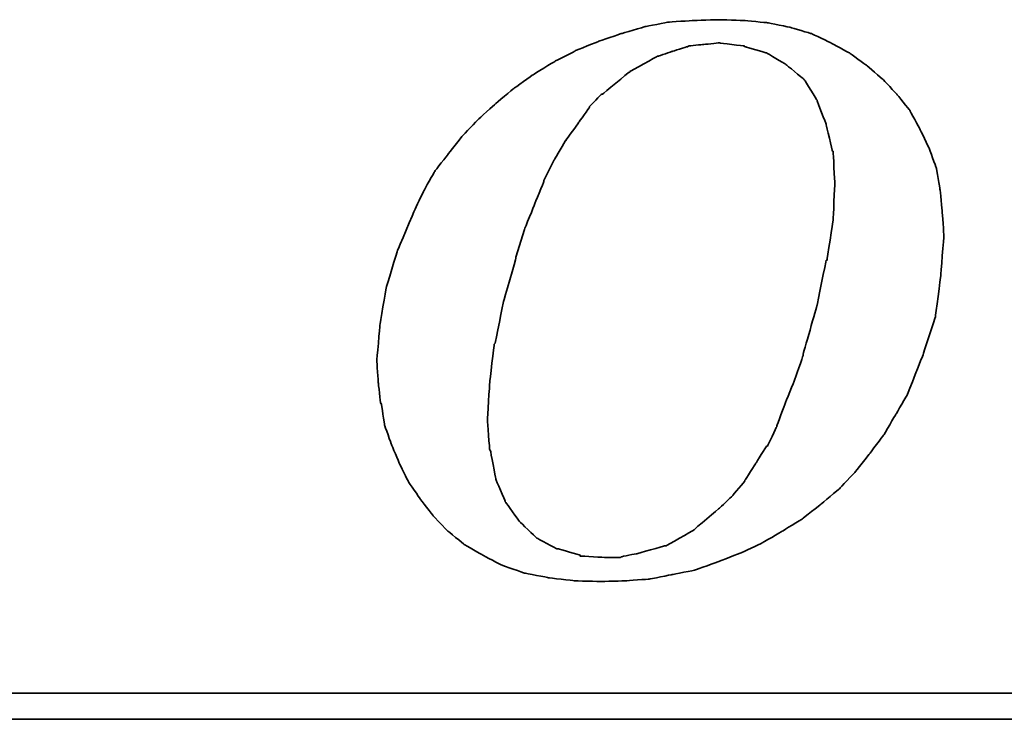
# Model space of a CAD drawing. Header units: millimetres. Extents: x 22 to 201, y 10 to 145.
# Tile 32 of 73: x 178.61 to 180.11, y 89.37 to 90.43. Entities that reach past the tile are written whole.
import ezdxf

# ---------------------------------------------------------------- set-up
doc = ezdxf.new("R2010")
doc.units = ezdxf.units.MM
doc.header["$LTSCALE"] = 0.1
doc.layers.add('DIM', color=4, linetype='CONTINUOUS')
doc.layers.add('layer 1', color=7, linetype='CONTINUOUS')

# ---------------------------------------------------------------- blocks, each defined once
blk = doc.blocks.new('TBI MOTION logo(完整正式版)')
at = {"layer": 'layer 1', "color": 22, "lineweight": 35}
for points, knots in [([(-11.34375, -6.98375), (-11.34375, -6.98375), (-10.91375, -7.43875), (-10.91375, -7.43875), (-10.91375, -7.43875), (-10.91375, -7.43875), (-10.38625, -7.87125), (-10.38625, -7.87125), (-10.38625, -7.87125), (-10.38625, -7.87125), (-9.81125, -8.20375), (-9.81125, -8.20375), (-9.81125, -8.20375), (-9.81125, -8.20375), (-9.21125, -8.51875), (-9.21125, -8.51875), (-9.21125, -8.51875), (-9.21125, -8.51875), (-8.51625, -8.75875), (-8.51625, -8.75875), (-8.51625, -8.75875), (-8.51625, -8.75875), (-7.77125, -8.90375), (-7.77125, -8.90375), (-7.77125, -8.90375), (-7.77125, -8.90375), (-6.97875, -8.99875), (-6.97875, -8.99875), (-6.97875, -8.99875), (-6.97875, -8.99875), (-6.14125, -9.02375), (-6.14125, -9.02375), (-6.14125, -9.02375), (-6.14125, -9.02375), (-5.37125, -8.99875), (-5.37125, -8.99875), (-5.37125, -8.99875), (-5.37125, -8.99875), (-4.65375, -8.94875), (-4.65375, -8.94875), (-4.65375, -8.94875), (-4.65375, -8.94875), (-3.93375, -8.80625), (-3.93375, -8.80625), (-3.93375, -8.80625), (-3.93375, -8.80625), (-3.21375, -8.66375), (-3.21375, -8.66375), (-3.21375, -8.66375), (-3.21375, -8.66375), (-2.49375, -8.39875), (-2.49375, -8.39875), (-2.49375, -8.39875), (-2.49375, -8.39875), (-1.79875, -8.13375), (-1.79875, -8.13375), (-1.79875, -8.13375), (-1.79875, -8.13375), (-1.17375, -7.84375), (-1.17375, -7.84375), (-1.17375, -7.84375), (-1.17375, -7.84375), (-0.52375, -7.46375), (-0.52375, -7.46375), (-0.52375, -7.46375), (-0.52375, -7.46375), (0.10124, -7.07875), (0.10124, -7.07875), (0.10124, -7.07875), (0.10124, -7.07875), (0.67625, -6.62375), (0.67625, -6.62375), (0.67625, -6.62375), (0.67625, -6.62375), (1.24874, -6.14375), (1.24874, -6.14375), (1.24874, -6.14375), (1.24874, -6.14375), (1.72874, -5.64125), (1.72874, -5.64125), (1.72874, -5.64125), (1.72874, -5.64125), (2.18624, -5.06375), (2.18624, -5.06375), (2.18624, -5.06375), (2.18624, -5.06375), (2.61625, -4.48874), (2.61625, -4.48874), (2.61625, -4.48874), (2.61625, -4.48874), (3.00125, -3.83874), (3.00125, -3.83874), (3.00125, -3.83874), (3.00125, -3.83874), (3.36124, -3.21374), (3.36124, -3.21374), (3.36124, -3.21374), (3.36124, -3.21374), (3.84374, -1.99125), (3.84374, -1.99125), (3.84374, -1.99125), (3.84374, -1.99125), (4.22625, -0.81875), (4.22625, -0.81875), (4.22625, -0.81875), (4.22625, -0.81875), (4.39125, 0.45624), (4.39125, 0.45624), (4.39125, 0.45624), (4.39125, 0.45624), (4.48874, 1.70124), (4.48874, 1.70124), (4.48874, 1.70124), (4.48874, 1.70124), (4.43874, 2.44625), (4.43874, 2.44625), (4.43874, 2.44625), (4.43874, 2.44625), (4.36874, 3.14125), (4.36874, 3.14125), (4.36874, 3.14125), (4.36874, 3.14125), (4.25125, 3.81125), (4.25125, 3.81125), (4.25125, 3.81125), (4.25125, 3.81125), (4.03124, 4.41125), (4.03124, 4.41125), (4.03124, 4.41125), (4.03124, 4.41125), (3.74374, 5.01125), (3.74374, 5.01125), (3.74374, 5.01125), (3.74374, 5.01125), (3.43124, 5.58875), (3.43124, 5.58875), (3.43124, 5.58875), (3.43124, 5.58875), (3.02625, 6.09125), (3.02625, 6.09125), (3.02625, 6.09125), (3.02625, 6.09125), (2.59374, 6.54875), (2.59374, 6.54875), (2.59374, 6.54875), (2.59374, 6.54875), (2.09124, 6.98125), (2.09124, 6.98125), (2.09124, 6.98125), (2.09124, 6.98125), (1.56124, 7.36625), (1.56124, 7.36625), (1.56124, 7.36625), (1.56124, 7.36625), (0.98624, 7.67625), (0.98624, 7.67625), (0.98624, 7.67625), (0.98624, 7.67625), (0.38624, 7.96375), (0.38624, 7.96375), (0.38624, 7.96375), (0.38624, 7.96375), (-0.25875, 8.15625), (-0.25875, 8.15625), (-0.25875, 8.15625), (-0.25875, 8.15625), (-0.98125, 8.30125), (-0.98125, 8.30125), (-0.98125, 8.30125), (-0.98125, 8.30125), (-1.70124, 8.37125), (-1.70124, 8.37125), (-1.70124, 8.37125), (-1.70124, 8.37125), (-2.49375, 8.39624), (-2.49375, 8.39624), (-2.49375, 8.39624), (-2.49375, 8.39624), (-3.28625, 8.37125), (-3.28625, 8.37125), (-3.28625, 8.37125), (-3.28625, 8.37125), (-4.05125, 8.32125), (-4.05125, 8.32125), (-4.05125, 8.32125), (-4.05125, 8.32125), (-4.77375, 8.18125), (-4.77375, 8.18125), (-4.77375, 8.18125), (-4.77375, 8.18125), (-5.51625, 7.96375), (-5.51625, 7.96375), (-5.51625, 7.96375), (-5.51625, 7.96375), (-6.21125, 7.72625), (-6.21125, 7.72625), (-6.21125, 7.72625), (-6.21125, 7.72625), (-6.92875, 7.43625), (-6.92875, 7.43625), (-6.92875, 7.43625), (-6.92875, 7.43625), (-7.57875, 7.10125), (-7.57875, 7.10125), (-7.57875, 7.10125), (-7.57875, 7.10125), (-8.24875, 6.69125), (-8.24875, 6.69125), (-8.24875, 6.69125), (-8.24875, 6.69125), (-8.84875, 6.26125), (-8.84875, 6.26125), (-8.84875, 6.26125), (-8.84875, 6.26125), (-9.42625, 5.78125), (-9.42625, 5.78125), (-9.42625, 5.78125), (-9.42625, 5.78125), (-9.95375, 5.30125), (-9.95375, 5.30125), (-9.95375, 5.30125), (-9.95375, 5.30125), (-10.43375, 4.79624), (-10.43375, 4.79624), (-10.43375, 4.79624), (-10.43375, 4.79624), (-10.88875, 4.22125), (-10.88875, 4.22125), (-10.88875, 4.22125), (-10.88875, 4.22125), (-11.29875, 3.69375), (-11.29875, 3.69375), (-11.29875, 3.69375), (-11.29875, 3.69375), (-11.63375, 3.09125), (-11.63375, 3.09125), (-11.63375, 3.09125), (-11.63375, 3.09125), (-11.91875, 2.49625), (-11.91875, 2.49625), (-11.91875, 2.49625), (-11.91875, 2.49625), (-12.44875, 1.24625), (-12.44875, 1.24625), (-12.44875, 1.24625), (-12.44875, 1.24625), (-12.80875, 0.06874), (-12.80875, 0.06874), (-12.80875, 0.06874), (-12.80875, 0.06874), (-12.99875, -1.07875), (-12.99875, -1.07875), (-12.99875, -1.07875), (-12.99875, -1.07875), (-13.09375, -2.18375), (-13.09375, -2.18375), (-13.09375, -2.18375), (-13.09375, -2.18375), (-13.04875, -2.85375), (-13.04875, -2.85375), (-13.04875, -2.85375), (-13.04875, -2.85375), (-12.97375, -3.50375), (-12.97375, -3.50375), (-12.97375, -3.50375), (-12.97375, -3.50375), (-12.95375, -3.50375), (-12.95375, -3.50375), (-12.95375, -3.50375), (-12.95375, -3.50375), (-12.85375, -4.17375), (-12.85375, -4.17375), (-12.85375, -4.17375), (-12.85375, -4.17375), (-12.63875, -4.77624), (-12.63875, -4.77624), (-12.63875, -4.77624), (-12.63875, -4.77624), (-12.39875, -5.35125), (-12.39875, -5.35125), (-12.39875, -5.35125), (-12.39875, -5.35125), (-12.11375, -5.92875), (-12.11375, -5.92875), (-12.11375, -5.92875), (-12.11375, -5.92875), (-11.75375, -6.45375), (-11.75375, -6.45375), (-11.75375, -6.45375), (-11.75375, -6.45375), (-11.34375, -6.98375), (-11.34375, -6.98375)], [0, 0, 0, 0, 0.01369863, 0.01369863, 0.01369863, 0.01369864, 0.02739726, 0.02739726, 0.02739726, 0.02739727, 0.04109589, 0.04109589, 0.04109589, 0.0410959, 0.05479452, 0.05479452, 0.05479452, 0.05479453, 0.06849315, 0.06849315, 0.06849315, 0.06849316, 0.08219178, 0.08219178, 0.08219178, 0.08219179, 0.09589041, 0.09589041, 0.09589041, 0.09589042, 0.10958904, 0.10958904, 0.10958904, 0.10958905, 0.12328767, 0.12328767, 0.12328767, 0.12328768, 0.1369863, 0.1369863, 0.1369863, 0.13698631, 0.15068493, 0.15068493, 0.15068493, 0.15068494, 0.16438356, 0.16438356, 0.16438356, 0.16438357, 0.17808219, 0.17808219, 0.17808219, 0.1780822, 0.19178082, 0.19178082, 0.19178082, 0.19178083, 0.20547945, 0.20547945, 0.20547945, 0.20547946, 0.21917808, 0.21917808, 0.21917808, 0.21917809, 0.23287671, 0.23287671, 0.23287671, 0.23287672, 0.24657534, 0.24657534, 0.24657534, 0.24657535, 0.26027397, 0.26027397, 0.26027397, 0.26027398, 0.2739726, 0.2739726, 0.2739726, 0.27397261, 0.28767123, 0.28767123, 0.28767123, 0.28767124, 0.30136986, 0.30136986, 0.30136986, 0.30136987, 0.31506849, 0.31506849, 0.31506849, 0.3150685, 0.32876712, 0.32876712, 0.32876712, 0.32876713, 0.34246575, 0.34246575, 0.34246575, 0.34246576, 0.35616438, 0.35616438, 0.35616438, 0.35616439, 0.36986301, 0.36986301, 0.36986301, 0.36986302, 0.38356164, 0.38356164, 0.38356164, 0.38356165, 0.39726027, 0.39726027, 0.39726027, 0.39726028, 0.4109589, 0.4109589, 0.4109589, 0.41095891, 0.42465753, 0.42465753, 0.42465753, 0.42465754, 0.43835616, 0.43835616, 0.43835616, 0.43835617, 0.45205479, 0.45205479, 0.45205479, 0.4520548, 0.46575342, 0.46575342, 0.46575342, 0.46575343, 0.47945205, 0.47945205, 0.47945205, 0.47945206, 0.49315068, 0.49315068, 0.49315068, 0.49315069, 0.50684932, 0.50684932, 0.50684932, 0.50684933, 0.52054795, 0.52054795, 0.52054795, 0.52054796, 0.53424658, 0.53424658, 0.53424658, 0.53424659, 0.54794521, 0.54794521, 0.54794521, 0.54794522, 0.56164384, 0.56164384, 0.56164384, 0.56164385, 0.57534247, 0.57534247, 0.57534247, 0.57534248, 0.5890411, 0.5890411, 0.5890411, 0.58904111, 0.60273973, 0.60273973, 0.60273973, 0.60273974, 0.61643836, 0.61643836, 0.61643836, 0.61643837, 0.63013699, 0.63013699, 0.63013699, 0.630137, 0.64383562, 0.64383562, 0.64383562, 0.64383563, 0.65753425, 0.65753425, 0.65753425, 0.65753426, 0.67123288, 0.67123288, 0.67123288, 0.67123289, 0.68493151, 0.68493151, 0.68493151, 0.68493152, 0.69863014, 0.69863014, 0.69863014, 0.69863015, 0.71232877, 0.71232877, 0.71232877, 0.71232878, 0.7260274, 0.7260274, 0.7260274, 0.72602741, 0.73972603, 0.73972603, 0.73972603, 0.73972604, 0.75342466, 0.75342466, 0.75342466, 0.75342467, 0.76712329, 0.76712329, 0.76712329, 0.7671233, 0.78082192, 0.78082192, 0.78082192, 0.78082193, 0.79452055, 0.79452055, 0.79452055, 0.79452056, 0.80821918, 0.80821918, 0.80821918, 0.80821919, 0.82191781, 0.82191781, 0.82191781, 0.82191782, 0.83561644, 0.83561644, 0.83561644, 0.83561645, 0.84931507, 0.84931507, 0.84931507, 0.84931508, 0.8630137, 0.8630137, 0.8630137, 0.86301371, 0.87671233, 0.87671233, 0.87671233, 0.87671234, 0.89041096, 0.89041096, 0.89041096, 0.89041097, 0.90410959, 0.90410959, 0.90410959, 0.9041096, 0.91780822, 0.91780822, 0.91780822, 0.91780823, 0.93150685, 0.93150685, 0.93150685, 0.93150686, 0.94520548, 0.94520548, 0.94520548, 0.94520549, 0.95890411, 0.95890411, 0.95890411, 0.95890412, 0.97260274, 0.97260274, 0.97260274, 0.97260275, 0.98630137, 0.98630137, 0.98630137, 0.98630138, 1, 1, 1, 1]), ([(-8.77875, 1.03124), (-8.77875, 1.03124), (-8.51625, 1.89625), (-8.51625, 1.89625), (-8.51625, 1.89625), (-8.51625, 1.89625), (-8.20375, 2.66375), (-8.20375, 2.66375), (-8.20375, 2.66375), (-8.20375, 2.66375), (-7.91625, 3.38125), (-7.91625, 3.38125), (-7.91625, 3.38125), (-7.91625, 3.38125), (-7.91625, 3.40624), (-7.91625, 3.40624), (-7.91625, 3.40624), (-7.91625, 3.40624), (-7.57875, 4.07624), (-7.57875, 4.07624), (-7.57875, 4.07624), (-7.57875, 4.07624), (-7.24375, 4.65125), (-7.24375, 4.65125), (-7.24375, 4.65125), (-7.24375, 4.65125), (-7.21875, 4.65125), (-7.21875, 4.65125), (-7.21875, 4.65125), (-7.21875, 4.65125), (-7.21875, 4.67624), (-7.21875, 4.67624), (-7.21875, 4.67624), (-7.21875, 4.67624), (-6.83625, 5.20375), (-6.83625, 5.20375), (-6.83625, 5.20375), (-6.83625, 5.20375), (-6.49875, 5.68625), (-6.49875, 5.68625), (-6.49875, 5.68625), (-6.49875, 5.68625), (-6.49875, 5.70625), (-6.49875, 5.70625), (-6.49875, 5.70625), (-6.49875, 5.70625), (-6.11625, 6.09125), (-6.11625, 6.09125), (-6.11625, 6.09125), (-6.11625, 6.09125), (-6.09125, 6.09125), (-6.09125, 6.09125), (-6.09125, 6.09125), (-6.09125, 6.09125), (-5.27375, 6.76625), (-5.27375, 6.76625), (-5.27375, 6.76625), (-5.27375, 6.76625), (-5.24875, 6.76625), (-5.24875, 6.76625), (-5.24875, 6.76625), (-5.24875, 6.76625), (-5.24875, 6.78625), (-5.24875, 6.78625), (-5.24875, 6.78625), (-5.24875, 6.78625), (-4.38875, 7.26624), (-4.38875, 7.26624), (-4.38875, 7.26624), (-4.38875, 7.26624), (-4.36125, 7.26624), (-4.36125, 7.26624), (-4.36125, 7.26624), (-4.36125, 7.26624), (-3.93375, 7.41125), (-3.93375, 7.41125), (-3.93375, 7.41125), (-3.93375, 7.41125), (-3.47375, 7.55625), (-3.47375, 7.55625), (-3.47375, 7.55625), (-3.47375, 7.55625), (-3.45375, 7.55625), (-3.45375, 7.55625), (-3.45375, 7.55625), (-3.45375, 7.55625), (-3.42875, 7.58124), (-3.42875, 7.58124), (-3.42875, 7.58124), (-3.42875, 7.58124), (-2.97375, 7.62625), (-2.97375, 7.62625), (-2.97375, 7.62625), (-2.97375, 7.62625), (-2.49375, 7.67625), (-2.49375, 7.67625), (-2.49375, 7.67625), (-2.49375, 7.67625), (-2.46875, 7.67625), (-2.46875, 7.67625), (-2.46875, 7.67625), (-2.46875, 7.67625), (-1.70124, 7.58124), (-1.70124, 7.58124), (-1.70124, 7.58124), (-1.70124, 7.58124), (-1.67875, 7.55625), (-1.67875, 7.55625), (-1.67875, 7.55625), (-1.67875, 7.55625), (-1.65375, 7.55625), (-1.65375, 7.55625), (-1.65375, 7.55625), (-1.65375, 7.55625), (-1.03125, 7.36625), (-1.03125, 7.36625), (-1.03125, 7.36625), (-1.03125, 7.36625), (-1.00625, 7.36625), (-1.00625, 7.36625), (-1.00625, 7.36625), (-1.00625, 7.36625), (-0.43124, 7.02624), (-0.43124, 7.02624), (-0.43124, 7.02624), (-0.43124, 7.02624), (-0.40625, 7.00624), (-0.40625, 7.00624), (-0.40625, 7.00624), (-0.40625, 7.00624), (0.12124, 6.57124), (0.12124, 6.57124), (0.12124, 6.57124), (0.12124, 6.57124), (0.14624, 6.54875), (0.14624, 6.54875), (0.14624, 6.54875), (0.14624, 6.54875), (0.17124, 6.52375), (0.17124, 6.52375), (0.17124, 6.52375), (0.17124, 6.52375), (0.55625, 5.89875), (0.55625, 5.89875), (0.55625, 5.89875), (0.55625, 5.89875), (0.55625, 5.87625), (0.55625, 5.87625), (0.55625, 5.87625), (0.55625, 5.87625), (0.84124, 5.15625), (0.84124, 5.15625), (0.84124, 5.15625), (0.84124, 5.15625), (0.84124, 5.13125), (0.84124, 5.13125), (0.84124, 5.13125), (0.84124, 5.13125), (1.03624, 4.31875), (1.03624, 4.31875), (1.03624, 4.31875), (1.03624, 4.31875), (1.05624, 4.31875), (1.05624, 4.31875), (1.05624, 4.31875), (1.05624, 4.31875), (1.05624, 4.29125), (1.05624, 4.29125), (1.05624, 4.29125), (1.05624, 4.29125), (1.10625, 3.33125), (1.10625, 3.33125), (1.10625, 3.33125), (1.10625, 3.33125), (1.10625, 3.30875), (1.10625, 3.30875), (1.10625, 3.30875), (1.10625, 3.30875), (1.05624, 2.20624), (1.05624, 2.20624), (1.05624, 2.20624), (1.05624, 2.20624), (1.05624, 2.18124), (1.05624, 2.18124), (1.05624, 2.18124), (1.05624, 2.18124), (0.86624, 0.93624), (0.86624, 0.93624), (0.86624, 0.93624), (0.86624, 0.93624), (0.84124, 0.93624), (0.84124, 0.93624), (0.84124, 0.93624), (0.84124, 0.93624), (0.55625, -0.45874), (0.55625, -0.45874), (0.55625, -0.45874), (0.55625, -0.45874), (0.12124, -1.99125), (0.12124, -1.99125), (0.12124, -1.99125), (0.12124, -1.99125), (0.12124, -2.01874), (0.12124, -2.01874), (0.12124, -2.01874), (0.12124, -2.01874), (-0.13874, -2.78375), (-0.13874, -2.78375), (-0.13874, -2.78375), (-0.13874, -2.78375), (-0.43124, -3.50375), (-0.43124, -3.50375), (-0.43124, -3.50375), (-0.43124, -3.50375), (-0.69375, -4.19875), (-0.69375, -4.19875), (-0.69375, -4.19875), (-0.69375, -4.19875), (-0.69375, -4.22375), (-0.69375, -4.22375), (-0.69375, -4.22375), (-0.69375, -4.22375), (-0.98125, -4.82374), (-0.98125, -4.82374), (-0.98125, -4.82374), (-0.98125, -4.82374), (-1.00625, -4.82374), (-1.00625, -4.82374), (-1.00625, -4.82374), (-1.00625, -4.82374), (-1.33875, -5.35125), (-1.33875, -5.35125), (-1.33875, -5.35125), (-1.33875, -5.35125), (-1.67875, -5.87875), (-1.67875, -5.87875), (-1.67875, -5.87875), (-1.67875, -5.87875), (-1.67875, -5.90375), (-1.67875, -5.90375), (-1.67875, -5.90375), (-1.67875, -5.90375), (-2.05875, -6.35875), (-2.05875, -6.35875), (-2.05875, -6.35875), (-2.05875, -6.35875), (-2.08375, -6.38375), (-2.08375, -6.38375), (-2.08375, -6.38375), (-2.08375, -6.38375), (-2.46875, -6.74375), (-2.46875, -6.74375), (-2.46875, -6.74375), (-2.46875, -6.74375), (-3.25875, -7.41625), (-3.25875, -7.41625), (-3.25875, -7.41625), (-3.25875, -7.41625), (-3.28625, -7.43875), (-3.28625, -7.43875), (-3.28625, -7.43875), (-3.28625, -7.43875), (-4.12375, -7.91875), (-4.12375, -7.91875), (-4.12375, -7.91875), (-4.12375, -7.91875), (-4.14875, -7.91875), (-4.14875, -7.91875), (-4.14875, -7.91875), (-4.14875, -7.91875), (-4.17125, -7.91875), (-4.17125, -7.91875), (-4.17125, -7.91875), (-4.17125, -7.91875), (-5.03375, -8.15875), (-5.03375, -8.15875), (-5.03375, -8.15875), (-5.03375, -8.15875), (-5.51625, -8.25625), (-5.51625, -8.25625), (-5.51625, -8.25625), (-5.51625, -8.25625), (-5.54125, -8.27875), (-5.54125, -8.27875), (-5.54125, -8.27875), (-5.54125, -8.27875), (-5.56375, -8.27875), (-5.56375, -8.27875), (-5.56375, -8.27875), (-5.56375, -8.27875), (-5.99625, -8.27875), (-5.99625, -8.27875), (-5.99625, -8.27875), (-5.99625, -8.27875), (-6.76375, -8.23125), (-6.76375, -8.23125), (-6.76375, -8.23125), (-6.76375, -8.23125), (-6.78875, -8.23125), (-6.78875, -8.23125), (-6.78875, -8.23125), (-6.78875, -8.23125), (-6.78875, -8.20375), (-6.78875, -8.20375), (-6.78875, -8.20375), (-6.78875, -8.20375), (-7.45875, -8.01375), (-7.45875, -8.01375), (-7.45875, -8.01375), (-7.45875, -8.01375), (-7.48375, -8.01375), (-7.48375, -8.01375), (-7.48375, -8.01375), (-7.48375, -8.01375), (-7.50875, -8.01375), (-7.50875, -8.01375), (-7.50875, -8.01375), (-7.50875, -8.01375), (-8.13125, -7.67875), (-8.13125, -7.67875), (-8.13125, -7.67875), (-8.13125, -7.67875), (-8.15625, -7.65375), (-8.15625, -7.65375), (-8.15625, -7.65375), (-8.15625, -7.65375), (-8.65875, -7.17375), (-8.65875, -7.17375), (-8.65875, -7.17375), (-8.65875, -7.17375), (-8.68375, -7.14875), (-8.68375, -7.14875), (-8.68375, -7.14875), (-8.68375, -7.14875), (-9.08875, -6.57375), (-9.08875, -6.57375), (-9.08875, -6.57375), (-9.08875, -6.57375), (-9.11375, -6.54875), (-9.11375, -6.54875), (-9.11375, -6.54875), (-9.11375, -6.54875), (-9.11375, -6.52875), (-9.11375, -6.52875), (-9.11375, -6.52875), (-9.11375, -6.52875), (-9.40375, -5.85375), (-9.40375, -5.85375), (-9.40375, -5.85375), (-9.40375, -5.85375), (-9.40375, -5.82875), (-9.40375, -5.82875), (-9.40375, -5.82875), (-9.40375, -5.82875), (-9.56875, -4.96875), (-9.56875, -4.96875), (-9.56875, -4.96875), (-9.56875, -4.96875), (-9.59375, -4.94375), (-9.59375, -4.94375), (-9.59375, -4.94375), (-9.59375, -4.94375), (-9.66375, -4.03375), (-9.66375, -4.03375), (-9.66375, -4.03375), (-9.66375, -4.03375), (-9.66375, -4.00875), (-9.66375, -4.00875), (-9.66375, -4.00875), (-9.66375, -4.00875), (-9.59375, -2.85375), (-9.59375, -2.85375), (-9.59375, -2.85375), (-9.59375, -2.85375), (-9.45125, -1.65875), (-9.45125, -1.65875), (-9.45125, -1.65875), (-9.45125, -1.65875), (-9.42625, -1.63375), (-9.42625, -1.63375), (-9.42625, -1.63375), (-9.42625, -1.63375), (-9.16125, -0.33875), (-9.16125, -0.33875), (-9.16125, -0.33875), (-9.16125, -0.33875), (-8.77875, 1.00624), (-8.77875, 1.00624), (-8.77875, 1.00624), (-8.77875, 1.00624), (-8.77875, 1.03124), (-8.77875, 1.03124)], [0, 0, 0, 0, 0.01020408, 0.01020408, 0.01020408, 0.01020409, 0.02040816, 0.02040816, 0.02040816, 0.02040817, 0.03061224, 0.03061224, 0.03061224, 0.03061225, 0.04081633, 0.04081633, 0.04081633, 0.04081634, 0.05102041, 0.05102041, 0.05102041, 0.05102042, 0.06122449, 0.06122449, 0.06122449, 0.0612245, 0.07142857, 0.07142857, 0.07142857, 0.07142858, 0.08163265, 0.08163265, 0.08163265, 0.08163266, 0.09183673, 0.09183673, 0.09183673, 0.09183674, 0.10204082, 0.10204082, 0.10204082, 0.10204083, 0.1122449, 0.1122449, 0.1122449, 0.11224491, 0.12244898, 0.12244898, 0.12244898, 0.12244899, 0.13265306, 0.13265306, 0.13265306, 0.13265307, 0.14285714, 0.14285714, 0.14285714, 0.14285715, 0.15306122, 0.15306122, 0.15306122, 0.15306123, 0.16326531, 0.16326531, 0.16326531, 0.16326532, 0.17346939, 0.17346939, 0.17346939, 0.1734694, 0.18367347, 0.18367347, 0.18367347, 0.18367348, 0.19387755, 0.19387755, 0.19387755, 0.19387756, 0.20408163, 0.20408163, 0.20408163, 0.20408164, 0.21428571, 0.21428571, 0.21428571, 0.21428572, 0.2244898, 0.2244898, 0.2244898, 0.22448981, 0.23469388, 0.23469388, 0.23469388, 0.23469389, 0.24489796, 0.24489796, 0.24489796, 0.24489797, 0.25510204, 0.25510204, 0.25510204, 0.25510205, 0.26530612, 0.26530612, 0.26530612, 0.26530613, 0.2755102, 0.2755102, 0.2755102, 0.27551021, 0.28571429, 0.28571429, 0.28571429, 0.2857143, 0.29591837, 0.29591837, 0.29591837, 0.29591838, 0.30612245, 0.30612245, 0.30612245, 0.30612246, 0.31632653, 0.31632653, 0.31632653, 0.31632654, 0.32653061, 0.32653061, 0.32653061, 0.32653062, 0.33673469, 0.33673469, 0.33673469, 0.3367347, 0.34693878, 0.34693878, 0.34693878, 0.34693879, 0.35714286, 0.35714286, 0.35714286, 0.35714287, 0.36734694, 0.36734694, 0.36734694, 0.36734695, 0.37755102, 0.37755102, 0.37755102, 0.37755103, 0.3877551, 0.3877551, 0.3877551, 0.38775511, 0.39795918, 0.39795918, 0.39795918, 0.39795919, 0.40816327, 0.40816327, 0.40816327, 0.40816328, 0.41836735, 0.41836735, 0.41836735, 0.41836736, 0.42857143, 0.42857143, 0.42857143, 0.42857144, 0.43877551, 0.43877551, 0.43877551, 0.43877552, 0.44897959, 0.44897959, 0.44897959, 0.4489796, 0.45918367, 0.45918367, 0.45918367, 0.45918368, 0.46938776, 0.46938776, 0.46938776, 0.46938777, 0.47959184, 0.47959184, 0.47959184, 0.47959185, 0.48979592, 0.48979592, 0.48979592, 0.48979593, 0.5, 0.5, 0.5, 0.50000001, 0.51020408, 0.51020408, 0.51020408, 0.51020409, 0.52040816, 0.52040816, 0.52040816, 0.52040817, 0.53061224, 0.53061224, 0.53061224, 0.53061225, 0.54081633, 0.54081633, 0.54081633, 0.54081634, 0.55102041, 0.55102041, 0.55102041, 0.55102042, 0.56122449, 0.56122449, 0.56122449, 0.5612245, 0.57142857, 0.57142857, 0.57142857, 0.57142858, 0.58163265, 0.58163265, 0.58163265, 0.58163266, 0.59183673, 0.59183673, 0.59183673, 0.59183674, 0.60204082, 0.60204082, 0.60204082, 0.60204083, 0.6122449, 0.6122449, 0.6122449, 0.61224491, 0.62244898, 0.62244898, 0.62244898, 0.62244899, 0.63265306, 0.63265306, 0.63265306, 0.63265307, 0.64285714, 0.64285714, 0.64285714, 0.64285715, 0.65306122, 0.65306122, 0.65306122, 0.65306123, 0.66326531, 0.66326531, 0.66326531, 0.66326532, 0.67346939, 0.67346939, 0.67346939, 0.6734694, 0.68367347, 0.68367347, 0.68367347, 0.68367348, 0.69387755, 0.69387755, 0.69387755, 0.69387756, 0.70408163, 0.70408163, 0.70408163, 0.70408164, 0.71428571, 0.71428571, 0.71428571, 0.71428572, 0.7244898, 0.7244898, 0.7244898, 0.72448981, 0.73469388, 0.73469388, 0.73469388, 0.73469389, 0.74489796, 0.74489796, 0.74489796, 0.74489797, 0.75510204, 0.75510204, 0.75510204, 0.75510205, 0.76530612, 0.76530612, 0.76530612, 0.76530613, 0.7755102, 0.7755102, 0.7755102, 0.77551021, 0.78571429, 0.78571429, 0.78571429, 0.7857143, 0.79591837, 0.79591837, 0.79591837, 0.79591838, 0.80612245, 0.80612245, 0.80612245, 0.80612246, 0.81632653, 0.81632653, 0.81632653, 0.81632654, 0.82653061, 0.82653061, 0.82653061, 0.82653062, 0.83673469, 0.83673469, 0.83673469, 0.8367347, 0.84693878, 0.84693878, 0.84693878, 0.84693879, 0.85714286, 0.85714286, 0.85714286, 0.85714287, 0.86734694, 0.86734694, 0.86734694, 0.86734695, 0.87755102, 0.87755102, 0.87755102, 0.87755103, 0.8877551, 0.8877551, 0.8877551, 0.88775511, 0.89795918, 0.89795918, 0.89795918, 0.89795919, 0.90816327, 0.90816327, 0.90816327, 0.90816328, 0.91836735, 0.91836735, 0.91836735, 0.91836736, 0.92857143, 0.92857143, 0.92857143, 0.92857144, 0.93877551, 0.93877551, 0.93877551, 0.93877552, 0.94897959, 0.94897959, 0.94897959, 0.9489796, 0.95918367, 0.95918367, 0.95918367, 0.95918368, 0.96938776, 0.96938776, 0.96938776, 0.96938777, 0.97959184, 0.97959184, 0.97959184, 0.97959185, 0.98979592, 0.98979592, 0.98979592, 0.98979593, 1, 1, 1, 1]), ([(75.90875, -9.47875), (75.90875, -9.47875), (75.90875, -12.28625), (75.90875, -12.28625), (75.90875, -12.28625), (75.90875, -12.28625), (75.90875, -12.47875), (75.90875, -12.47875), (75.90875, -12.47875), (75.90875, -12.47875), (75.71625, -12.47875), (75.71625, -12.47875), (75.71625, -12.47875), (75.71625, -12.47875), (-88.32875, -12.47875), (-88.32875, -12.47875), (-88.32875, -12.47875), (-88.32875, -12.47875), (-88.32875, -13.29375), (-88.32875, -13.29375), (-88.32875, -13.29375), (-88.32875, -13.29375), (82.89125, -13.29375), (82.89125, -13.29375), (82.89125, -13.29375), (82.89125, -13.29375), (75.90875, -9.47875), (75.90875, -9.47875)], [0, 0, 0, 0, 0.14285714, 0.14285714, 0.14285714, 0.14285715, 0.28571429, 0.28571429, 0.28571429, 0.2857143, 0.42857143, 0.42857143, 0.42857143, 0.42857144, 0.57142857, 0.57142857, 0.57142857, 0.57142858, 0.71428571, 0.71428571, 0.71428571, 0.71428572, 0.85714286, 0.85714286, 0.85714286, 0.85714287, 1, 1, 1, 1])]:
    blk.add_open_spline(points, degree=3, knots=knots, dxfattribs=at)

msp = doc.modelspace()

# ---------------------------------------------------------------- block references
at = {"layer": 'DIM', "color": 7, "xscale": 0.0490385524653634, "yscale": 0.0490385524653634, "zscale": 0.0490385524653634}
msp.add_blockref('TBI MOTION logo(完整正式版)', (179.7938, 90.0222), dxfattribs=at)

doc.saveas('drawing.dxf')
